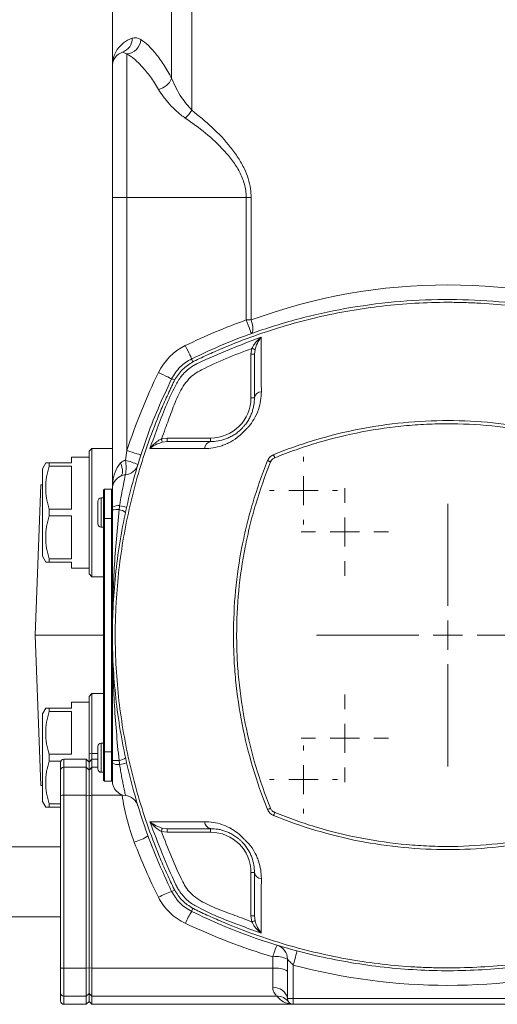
# Model space of a CAD drawing. Header units: millimetres. Extents: x 197 to 1079, y -127 to 860.
# Tile 2 of 28: x 290 to 372, y -98 to 71. Entities that reach past the tile are written whole.
import ezdxf

# ---------------------------------------------------------------- set-up
doc = ezdxf.new("R2010")
doc.units = ezdxf.units.MM

# ---------------------------------------------------------------- blocks, each defined once
blk = doc.blocks.new('SW_CENTERMARKSYMBOL_18')
at = {"color": 0, "linetype": 'Continuous', "lineweight": 0}
for p, q in [((0, 5), (0, 7.5)), ((0, 0), (0, 2.5)), ((-5, 0), (-7.5, 0)), ((0, 0), (-2.5, 0)), ((0, 0), (0, -2.5)), ((0, 0), (2.5, 0)), ((5, 0), (7.5, 0)), ((0, -5), (0, -7.5))]:
    blk.add_line(p, q, dxfattribs=at)
blk = doc.blocks.new('SW_CENTERMARKSYMBOL_19')
at = {"color": 0, "linetype": 'Continuous', "lineweight": 0}
for p, q in [((0, 5), (0, 22.5)), ((0, 0), (0, 2.5)), ((-5, 0), (-22.5, 0)), ((0, 0), (-2.5, 0)), ((0, 0), (0, -2.5)), ((0, 0), (2.5, 0)), ((5, 0), (22.5, 0)), ((0, -5), (0, -22.5))]:
    blk.add_line(p, q, dxfattribs=at)
blk = doc.blocks.new('SW_CENTERMARKSYMBOL_24')
at = {"color": 0, "linetype": 'Continuous', "lineweight": 0}
for p, q in [((0, 5), (0, 7.5)), ((0, 0), (0, 2.5)), ((-5, 0), (-7.5, 0)), ((0, 0), (-2.5, 0)), ((0, 0), (0, -2.5)), ((0, 0), (2.5, 0)), ((5, 0), (7.5, 0)), ((0, -5), (0, -7.5))]:
    blk.add_line(p, q, dxfattribs=at)
blk = doc.blocks.new('SW_CENTERMARKSYMBOL_26')
at = {"color": 0, "linetype": 'Continuous', "lineweight": 0}
for p, q in [((0, 5), (0, 5.82)), ((0, 0), (0, 2.5)), ((-5, 0), (-5.82, 0)), ((0, 0), (-2.5, 0)), ((0, 0), (0, -2.5)), ((0, 0), (2.5, 0)), ((5, 0), (5.82, 0)), ((0, -5), (0, -5.82))]:
    blk.add_line(p, q, dxfattribs=at)
blk = doc.blocks.new('SW_CENTERMARKSYMBOL_27')
at = {"color": 0, "linetype": 'Continuous', "lineweight": 0}
for p, q in [((0, 5), (0, 5.82)), ((0, 0), (0, 2.5)), ((-5, 0), (-5.82, 0)), ((0, 0), (-2.5, 0)), ((0, 0), (0, -2.5)), ((0, 0), (2.5, 0)), ((5, 0), (5.82, 0)), ((0, -5), (0, -5.82))]:
    blk.add_line(p, q, dxfattribs=at)

msp = doc.modelspace()

# ---------------------------------------------------------------- linework, layer by layer
at = {"color": 7, "linetype": 'Continuous', "lineweight": 15}
for p, q in [((305.84, 74.61), (305.84, 62.61)), ((316, 74.61), (316, 60.46)), ((319.44, 74.61), (319.44, 55.04)), ((308.34, 64.67), (307.59, 64.99)), ((308.34, 64.67), (308.34, 40.11)), ((305.84, 40.11), (305.84, 62.61)), ((308.34, 40.11), (305.84, 40.11)), ((305.84, -9.89), (305.84, 40.11)), ((308.34, 40.11), (328.79, 40.11)), ((308.34, 40.11), (308.34, -3.26)), ((328.79, 40.11), (329.63, 40.11)), ((328.79, 19.11), (328.79, 40.11)), ((329.63, 40.11), (329.63, 19.11)), ((328.79, 19.11), (329.63, 19.11)), ((329.58, 13.23), (329.72, 14.22)), ((330.29, 14.05), (330.18, 13.23)), ((330.18, 13.23), (329.58, 13.23)), ((329.58, 5.77), (329.58, 13.23)), ((330.18, 5.77), (329.58, 5.77)), ((314.24, -1.27), (315.23, -1.13)), ((315.23, -1.73), (315.23, -1.13)), ((315.23, -1.13), (322.68, -1.13)), ((322.68, -1.73), (322.68, -1.13)), ((302.34, -2.89), (301.84, -3.39)), ((305.84, -2.89), (302.34, -2.89)), ((302.34, -2.89), (302.34, -24.89)), ((308.08, -4.93), (308.34, -3.26)), ((315.23, -1.73), (314.4, -1.83)), ((301.84, -4.39), (298.84, -4.39)), ((298.84, -5.39), (298.84, -4.39)), ((301.84, -24.39), (301.84, -3.39)), ((294.42, -5.39), (293.84, -6.39)), ((293.84, -21.39), (293.84, -6.39)), ((295, -5.96), (295, -5.39)), ((295, -5.39), (298.84, -5.39)), ((298.84, -5.96), (295, -5.96)), ((298.84, -13.31), (298.84, -5.96)), ((293.59, -9.14), (292.59, -34.89)), ((293.59, -9.14), (293.84, -9.14)), ((304.49, -9.89), (304.34, -10.04)), ((304.34, -14.89), (304.34, -10.04)), ((304.49, -9.89), (304.49, -14.89)), ((304.49, -9.89), (305.69, -9.89)), ((305.69, -14.89), (305.69, -9.89)), ((305.84, -10.04), (305.69, -9.89)), ((305.84, -12.97), (305.84, -9.89)), ((304.34, -11.39), (303.94, -11.39)), ((295, -14.46), (295, -13.31)), ((295, -13.31), (298.84, -13.31)), ((303.34, -13.89), (303.34, -11.99)), ((305.84, -12.97), (305.84, -14.89)), ((298.84, -14.46), (295, -14.46)), ((298.84, -21.81), (298.84, -14.46)), ((303.34, -15.79), (303.34, -13.89)), ((304.49, -14.89), (304.34, -14.89)), ((304.34, -54.89), (304.34, -14.89)), ((304.49, -14.89), (305.69, -14.89)), ((304.49, -14.89), (304.49, -54.89)), ((305.84, -14.89), (305.69, -14.89)), ((305.69, -54.89), (305.69, -14.89)), ((305.84, -14.89), (305.84, -34.71)), ((303.94, -16.39), (304.34, -16.39)), ((293.84, -21.39), (294.42, -22.39)), ((295, -22.39), (295, -21.81)), ((295, -21.81), (298.84, -21.81)), ((298.84, -22.39), (295, -22.39)), ((298.84, -23.39), (298.84, -22.39)), ((298.84, -23.39), (301.84, -23.39)), ((301.84, -24.39), (302.34, -24.89)), ((302.34, -24.89), (304.34, -24.89)), ((292.59, -34.89), (293.59, -60.64)), ((292.59, -34.89), (304.34, -34.89)), ((305.84, -35.06), (305.84, -54.89)), ((302.34, -44.89), (301.84, -45.39)), ((301.84, -55.21), (301.84, -45.39)), ((304.34, -44.89), (302.34, -44.89)), ((302.34, -44.89), (302.34, -55.18)), ((301.84, -46.39), (298.84, -46.39)), ((298.84, -47.39), (298.84, -46.39)), ((294.42, -47.39), (293.84, -48.39)), ((293.84, -63.39), (293.84, -48.39)), ((295, -47.96), (295, -47.39)), ((295, -47.39), (298.84, -47.39)), ((298.84, -47.96), (295, -47.96)), ((298.84, -55.31), (298.84, -47.96)), ((304.34, -53.39), (303.94, -53.39)), ((295, -56.46), (295, -55.31)), ((295, -55.31), (298.84, -55.31)), ((301.84, -55.21), (302.34, -55.18)), ((301.84, -56.64), (301.84, -55.21)), ((302.34, -55.18), (302.34, -56.14)), ((303.34, -55.89), (303.34, -53.99)), ((304.49, -54.89), (304.34, -54.89)), ((304.34, -59.74), (304.34, -54.89)), ((304.49, -54.89), (305.69, -54.89)), ((304.49, -54.89), (304.49, -59.89)), ((305.84, -54.89), (305.69, -54.89)), ((305.69, -59.89), (305.69, -54.89)), ((305.84, -54.89), (305.84, -56.81)), ((297.01, -56.46), (295, -56.46)), ((296.94, -58.11), (296.94, -56.74)), ((301.34, -56.14), (297.54, -56.14)), ((301.84, -56.64), (301.34, -56.14)), ((301.34, -57.52), (301.34, -56.14)), ((302.34, -56.14), (301.84, -56.64)), ((301.84, -58.02), (301.84, -56.64)), ((303.34, -56.14), (302.34, -56.14)), ((302.34, -56.14), (302.34, -57.52)), ((303.34, -57.79), (303.34, -55.89)), ((305.84, -59.89), (305.84, -56.81)), ((296.94, -62.42), (296.94, -58.11)), ((297.54, -57.52), (297.54, -62.31)), ((297.54, -57.52), (301.34, -57.52)), ((301.34, -62.31), (301.34, -57.52)), ((301.84, -58.02), (301.34, -57.52)), ((302.34, -57.52), (301.84, -58.02)), ((301.84, -62.4), (301.84, -58.02)), ((302.34, -57.52), (302.34, -62.31)), ((303.94, -58.39), (304.34, -58.39)), ((293.84, -60.64), (293.59, -60.64)), ((304.34, -59.74), (304.49, -59.89)), ((304.49, -59.89), (305.69, -59.89)), ((305.69, -59.89), (305.84, -59.74)), ((297.54, -62.31), (297.54, -91.97)), ((297.54, -62.31), (301.34, -62.31)), ((301.34, -91.97), (301.34, -62.31)), ((301.84, -62.4), (301.34, -62.31)), ((302.34, -62.31), (301.84, -62.4)), ((301.84, -91.87), (301.84, -62.4)), ((302.34, -62.31), (302.34, -91.97)), ((302.34, -62.31), (307.52, -62.31)), ((293.84, -63.39), (294.42, -64.39)), ((295, -64.39), (295, -63.81)), ((295, -63.81), (296.94, -63.81)), ((296.94, -91.86), (296.94, -62.42)), ((296.94, -64.39), (295, -64.39)), ((315.23, -68.65), (314.24, -68.51)), ((314.4, -67.95), (315.23, -68.05)), ((315.23, -68.05), (315.23, -68.65)), ((322.68, -68.65), (315.23, -68.65)), ((322.68, -68.05), (322.68, -68.65)), ((296.94, -71.14), (284.54, -71.14)), ((330.18, -75.55), (329.58, -75.55)), ((329.58, -83), (329.58, -75.55)), ((284.54, -83.14), (296.94, -83.14)), ((329.72, -83.99), (329.58, -83)), ((330.18, -83), (329.58, -83)), ((330.18, -83), (330.29, -83.83)), ((333.34, -91.97), (333.34, -90)), ((335.84, -97.14), (335.84, -90.4)), ((296.94, -96.16), (296.94, -91.86)), ((297.54, -91.97), (301.34, -91.97)), ((297.54, -91.97), (297.54, -96.75)), ((301.84, -91.87), (301.34, -91.97)), ((301.34, -96.75), (301.34, -91.97)), ((302.34, -91.97), (301.84, -91.87)), ((301.84, -96.26), (301.84, -91.87)), ((302.34, -91.97), (333.34, -91.97)), ((302.34, -91.97), (302.34, -96.75)), ((333.34, -95.29), (333.34, -91.97)), ((336.84, -91.4), (336.84, -97.14)), ((296.94, -97.54), (296.94, -96.16)), ((297.54, -96.75), (301.34, -96.75)), ((301.84, -96.26), (301.34, -96.75)), ((301.34, -98.14), (301.34, -96.75)), ((301.34, -98.14), (301.84, -97.64)), ((302.34, -96.75), (301.84, -96.26)), ((301.84, -97.64), (301.84, -96.26)), ((301.84, -97.64), (302.34, -98.14)), ((302.34, -96.75), (334.02, -96.75)), ((302.34, -96.75), (302.34, -98.14)), ((335.84, -97.14), (336.84, -97.14)), ((336.84, -98.14), (336.84, -97.14)), ((336.84, -97.14), (389.84, -97.14)), ((297.54, -98.14), (301.34, -98.14)), ((302.34, -98.14), (336.84, -98.14)), ((389.84, -98.14), (336.84, -98.14))]:
    msp.add_line(p, q, dxfattribs=at)
at = {"color": 8, "linetype": 'Continuous', "lineweight": 15}
for p, q in [((303.94, -16.39), (303.94, -11.39)), ((305.84, -34.47), (305.87, -33.15)), ((303.94, -58.39), (303.94, -53.39)), ((302.34, -55.18), (303.34, -55.18)), ((297.54, -56.14), (297.54, -57.52)), ((302.34, -57.52), (303.34, -57.52)), ((307.52, -62.31), (307.65, -62.29)), ((297.54, -96.75), (297.54, -98.14))]:
    msp.add_line(p, q, dxfattribs=at)
at = {"color": 7, "linetype": 'Continuous', "lineweight": 15, "flags": 128}
for points in [[(328.79, 19.11), (328.95, 18.65), (329.11, 18.21), (329.26, 17.8), (329.38, 17.45), (329.49, 17.16), (329.57, 16.94), (329.62, 16.8), (329.63, 16.76)], [(329.63, 19.11), (329.75, 18.68), (329.84, 18.27), (329.9, 17.88), (329.92, 17.54), (329.9, 17.24), (329.84, 17.01), (329.75, 16.85), (329.63, 16.76)], [(318.34, 14.71), (318.56, 14.27), (318.76, 13.85), (318.95, 13.46), (319.12, 13.12), (319.26, 12.84), (319.36, 12.63), (319.42, 12.5), (319.44, 12.46)], [(330.29, 14.05), (330.26, 14.06), (330.21, 14.07), (330.15, 14.09), (330.08, 14.11), (330, 14.13), (329.91, 14.16), (329.82, 14.19), (329.72, 14.22)], [(313.75, 10.11), (314.19, 9.9), (314.61, 9.69), (315, 9.5), (315.34, 9.34), (315.62, 9.2), (315.82, 9.1), (315.95, 9.04), (316, 9.01)], [(314.4, -1.83), (314.39, -1.8), (314.38, -1.76), (314.37, -1.7), (314.34, -1.63), (314.32, -1.55), (314.3, -1.46), (314.27, -1.36), (314.24, -1.27)], [(308.34, -3.26), (308.81, -3.42), (309.25, -3.56), (309.66, -3.69), (310.02, -3.81), (310.32, -3.91), (310.54, -3.98), (310.68, -4.02), (310.72, -4.04)], [(332.96, -5.21), (332.89, -5.19), (332.82, -5.16), (332.75, -5.13), (332.69, -5.1), (332.62, -5.08), (332.56, -5.05), (332.5, -5.02), (332.44, -5)], [(333.67, -4.51), (333.64, -4.44), (333.61, -4.37), (333.59, -4.3), (333.56, -4.23), (333.53, -4.17), (333.51, -4.1), (333.48, -4.04), (333.46, -3.98)], [(307.25, -7.64), (307.39, -7.53), (307.49, -7.36), (307.56, -7.13), (307.58, -6.85), (307.56, -6.52), (307.49, -6.16), (307.39, -5.78), (307.25, -5.39)], [(332.96, -64.56), (332.89, -64.59), (332.82, -64.62), (332.75, -64.65), (332.69, -64.67), (332.62, -64.7), (332.56, -64.73), (332.5, -64.75), (332.44, -64.77)], [(333.67, -65.27), (333.64, -65.34), (333.61, -65.41), (333.59, -65.48), (333.56, -65.54), (333.53, -65.61), (333.51, -65.67), (333.48, -65.73), (333.46, -65.79)], [(314.4, -67.95), (314.4, -67.97), (314.38, -68.02), (314.37, -68.08), (314.34, -68.15), (314.32, -68.23), (314.3, -68.32), (314.27, -68.41), (314.24, -68.51)], [(330.29, -83.83), (330.26, -83.84), (330.21, -83.85), (330.15, -83.87), (330.08, -83.89), (330, -83.91), (329.91, -83.94), (329.82, -83.96), (329.72, -83.99)], [(336.84, -91.4), (336.97, -90.93), (337.09, -90.48), (337.2, -90.06), (337.3, -89.7), (337.38, -89.39), (337.44, -89.17), (337.48, -89.03), (337.49, -88.99)]]:
    msp.add_lwpolyline(points, dxfattribs=at)
at = {"color": 7, "linetype": 'Continuous', "lineweight": 15}
for centre, radius, start, end in [((306.82, 67.29), 2.42, 288.3359, 2.0129), ((308.13, 67.26), 2.59, 274.7063, 357.1469), ((308.34, 62.61), 2.5, 107.6397, 180), ((313.06, 61.74), 3.2, 282.4275, 336.5164), ((313.81, 58.47), 6.59, 313.4323, 328.6483), ((363.34, -77.39), 102.5, 109.7012, 116.0413), ((322.73, 5.72), 10, 116.0413, 153.9587), ((321.34, 12.84), 1.94, 191.176, 208.1179), ((405.84, -34.89), 102.5, 153.9587, 162.0302), ((315.63, 7.13), 1.92, 61.8653, 78.9689), ((331.43, 5.56), 1.26, 92.5837, 170.3818), ((322.68, 5.77), 6.9, 270, 360), ((322.9, -2.97), 1.26, 99.6186, 177.416), ((303.42, -21.96), 17.66, 67.4023, 74.709), ((301.28, -6.17), 6.91, 349.6572, 10.3428), ((307.82, -4.93), 2.5, 275.9169, 342.979), ((308.34, -9.89), 2.5, 115.8419, 180), ((303.94, -11.99), 0.6, 90, 180), ((306.89, -14.89), 2.19, 84.926, 118.6558), ((306.8, -27.96), 14.57, 89.2508, 93.7471), ((306.74, -15.38), 2, 48.1599, 82.8652), ((302.43, -34.43), 22.21, 74.7522, 77.8917), ((303.94, -15.79), 0.6, 180, 270), ((303.94, -53.99), 0.6, 90, 180), ((297.54, -56.74), 0.6, 90, 180), ((306.8, -41.81), 14.57, 266.2529, 270.7492), ((306.89, -54.89), 2.19, 241.3442, 275.074), ((306.74, -54.4), 2, 277.1348, 311.8401), ((302.43, -35.35), 22.21, 282.1083, 285.2478), ((297.54, -58.12), 0.595, 89.504, 179.4947), ((303.94, -57.79), 0.6, 180, 270), ((308.34, -59.89), 2.5, 180, 264.0331), ((297.4, -63.2), 0.904, 80.7827, 120.2209), ((307.82, -64.86), 2.5, 17.0028, 84.0331), ((322.9, -66.8), 1.26, 182.5837, 260.3818), ((322.68, -75.55), 6.9, 360, 90), ((307.35, -62.33), 8.33, 285.6291, 303.4535), ((331.43, -75.34), 1.26, 189.6186, 267.416), ((323.3, -97.97), 20.53, 110.8591, 117.7424), ((315.62, -76.89), 1.94, 281.176, 298.1179), ((331.45, -90.06), 14.33, 146.9179, 156.1348), ((321.32, -82.6), 1.92, 151.8653, 168.9689), ((343.57, -92.63), 10.56, 154.0405, 165.5584), ((333.34, -90.4), 2.5, 360, 72.9814), ((333.95, -94.19), 4.23, 63.4675, 98.2688), ((297.4, -91.07), 0.904, 239.7787, 279.217), ((333.95, -95.69), 3.77, 59.7792, 99.2173), ((363.34, 7.61), 102.5, 255.0168, 284.9832), ((333.63, -97.52), 2.25, 9.8202, 97.2421), ((297.54, -96.16), 0.595, 180.5054, 270.4958), ((297.54, -97.54), 0.6, 180, 270), ((334.09, -99.17), 2.42, 36.4919, 91.7466), ((336.84, -97.14), 1, 180, 270)]:
    msp.add_arc(centre, radius, start, end, dxfattribs=at)
for centre, major_axis, ratio, start_param, end_param in [((363.34, -77.39), (0, 102.5), 0.97561, 5.939334, 6.627036), ((308.34, -9.89), (0, 5), 0.5, 0.451027, 1.570796)]:
    msp.add_ellipse(centre, major_axis=major_axis, ratio=ratio, start_param=start_param, end_param=end_param, dxfattribs=at)
for points in [[(309.24, 67.38), (309.7, 67.52), (310.19, 67.45), (310.72, 67.13)], [(305.84, -13.42), (305.84, -13.27), (305.84, -13.12), (305.84, -12.97)], [(306.99, -13.39), (307.02, -13.16), (307.05, -12.94), (307.09, -12.71)], [(305.84, -56.81), (305.84, -56.66), (305.84, -56.5), (305.84, -56.35)], [(307.09, -57.07), (307.05, -56.84), (307.02, -56.61), (306.99, -56.38)], [(313.75, -79.8), (312.2, -76.72), (310.81, -73.57), (309.6, -70.36)], [(333.34, -90), (328.2, -88.47), (323.2, -86.56), (318.34, -84.26)]]:
    msp.add_open_spline(points, degree=3, dxfattribs=at)
for points, knots in [([(309.24, 67.38), (308.67, 67.19), (308.17, 66.91), (307.32, 66.24), (306.97, 65.85), (306.4, 65), (306.19, 64.54), (305.98, 63.83), (305.93, 63.59), (305.86, 63.1), (305.84, 62.86), (305.84, 62.61)], [0, 0, 0, 0, 0.25, 0.25, 0.5, 0.5, 0.75, 0.75, 0.875, 0.875, 1, 1, 1, 1]), ([(310.72, 67.13), (311.12, 66.89), (311.54, 66.57), (312.39, 65.76), (312.83, 65.27), (313.5, 64.43), (313.73, 64.13), (314.19, 63.49), (314.41, 63.15), (315.1, 62.09), (315.55, 61.31), (316, 60.46)], [0, 0, 0, 0, 0.25, 0.25, 0.5, 0.5, 0.625, 0.625, 0.75, 0.75, 1, 1, 1, 1]), ([(313.75, 58.61), (313.29, 59.39), (312.83, 60.1), (312.12, 61.07), (311.89, 61.37), (311.42, 61.96), (311.19, 62.23), (310.5, 62.99), (310.05, 63.43), (309.18, 64.16), (308.75, 64.46), (308.34, 64.67)], [0, 0, 0, 0, 0.25, 0.25, 0.375, 0.375, 0.5, 0.5, 0.75, 0.75, 1, 1, 1, 1]), ([(316, 60.46), (316.5, 59.35), (317.34, 57.49), (318.84, 55.75), (319.44, 55.04)], [0, 0, 0, 0, 0.596043, 1, 1, 1, 1]), ([(318.34, 53.69), (317.82, 54.04), (317.34, 54.43), (316.45, 55.23), (316.03, 55.65), (315.27, 56.5), (314.92, 56.92), (314.28, 57.77), (314, 58.19), (313.75, 58.61)], [0, 0, 0, 0, 0.25, 0.25, 0.5, 0.5, 0.75, 0.75, 1, 1, 1, 1]), ([(319.44, 55.04), (320.62, 54.09), (322.99, 52.18), (325.63, 49.38), (327.43, 46.93), (328.73, 44.63), (329.53, 42.29), (329.61, 40.6), (329.63, 40.11)], [0, 0, 0, 0, 0.2523496, 0.504152, 0.6210588, 0.737802, 0.9234703, 1, 1, 1, 1]), ([(328.79, 40.11), (328.79, 40.5), (328.76, 40.88), (328.65, 41.64), (328.57, 42.02), (328.27, 43.11), (327.98, 43.81), (327.28, 45.16), (326.87, 45.78), (325.98, 46.98), (325.5, 47.55), (324, 49.19), (322.92, 50.18), (320.68, 52.02), (319.52, 52.87), (318.34, 53.69)], [0, 0, 0, 0, 0.0625, 0.0625, 0.125, 0.125, 0.25, 0.25, 0.375, 0.375, 0.5, 0.5, 0.75, 0.75, 1, 1, 1, 1]), ([(319.44, 12.46), (321.27, 13.31), (324.94, 15.03), (331.32, 17.43), (338.57, 19.62), (346.79, 21.35), (355.21, 22.4), (363.69, 22.73), (372.08, 22.34), (380.41, 21.27), (388.7, 19.47), (395.95, 17.23), (402.13, 14.86), (405.54, 13.26), (407.25, 12.46)], [0, 0, 0, 0, 0.066645, 0.133536, 0.224987, 0.316439, 0.410547, 0.504656, 0.596106, 0.687556, 0.781663, 0.87577, 0.937786, 1, 1, 1, 1]), ([(406.87, 12.02), (406.82, 12.04), (406.77, 12.07), (406.66, 12.12), (406.5, 12.2), (406.13, 12.38), (405.38, 12.73), (403.88, 13.43), (402.58, 14), (399.97, 15.09), (398.21, 15.78), (392.86, 17.68), (389.26, 18.73), (381.98, 20.42), (378.3, 21.05), (372.73, 21.69), (370.87, 21.86), (368.06, 22.02), (367.12, 22.06), (365.23, 22.11), (364.29, 22.13), (359.56, 22.13), (355.81, 21.91), (348.39, 21.05), (344.72, 20.42), (339.26, 19.15), (337.44, 18.68), (333.84, 17.62), (332.04, 17.04), (328.48, 15.78), (326.72, 15.09), (324.1, 14), (323.24, 13.62), (321.52, 12.84), (320.66, 12.43), (319.81, 12.02)], [0, 0, 0, 0, 0.001953, 0.001953, 0.003906, 0.007813, 0.015625, 0.03125, 0.0625, 0.0625, 0.125, 0.125, 0.25, 0.25, 0.375, 0.375, 0.4375, 0.4375, 0.46875, 0.46875, 0.5, 0.5, 0.625, 0.625, 0.75, 0.75, 0.8125, 0.8125, 0.875, 0.875, 0.9375, 0.9375, 0.96875, 0.96875, 1, 1, 1, 1]), ([(320.21, 11.55), (320.21, 11.55), (320.32, 11.6), (323.95, 13.35), (327.71, 14.79), (331.36, 16.18)], [0, 0, 0, 0, 0.000005, 0.030885, 1, 1, 1, 1]), ([(329.72, 14.22), (329.87, 14.47), (330.23, 15.12), (330.83, 15.74), (331.25, 16.1), (331.36, 16.18), (331.36, 16.18)], [0, 0, 0, 0, 0.3265702, 0.8379343, 0.9964628, 1, 1, 1, 1]), ([(331.36, 16.18), (331.36, 16.18), (331.29, 16.09), (331, 15.7), (330.59, 15.02), (330.37, 14.32), (330.29, 14.05)], [0, 0, 0, 0, 0.003547, 0.162049, 0.673326, 1, 1, 1, 1]), ([(331.36, 16.18), (331.36, 15.53), (331.36, 13.78), (331.36, 10.7), (331.37, 8.12), (331.37, 6.82)], [0, 0, 0, 0, 0.2292546, 0.6137278, 1, 1, 1, 1]), ([(329.72, 14.22), (326.81, 13.1), (323.47, 11.82), (319.92, 9.92), (318.47, 8.62), (317.14, 6.41), (315.99, 3.48), (315.07, 0.89), (314.47, -0.68), (314.24, -1.27)], [0, 0, 0, 0, 0.400667, 0.458027, 0.51511, 0.648256, 0.783726, 0.919405, 1, 1, 1, 1]), ([(316, 9.01), (316.43, 9.74), (317.3, 11.18), (318.73, 12.04), (319.44, 12.46)], [0, 0, 0, 0, 0.506375, 1, 1, 1, 1]), ([(319.63, 11.92), (319.01, 11.53), (317.74, 10.73), (316.94, 9.46), (316.53, 8.82)], [0, 0, 0, 0, 0.493126, 1, 1, 1, 1]), ([(319.81, 12.02), (319.81, 12.02), (319.75, 11.98), (319.69, 11.95), (319.63, 11.92)], [0, 0, 0, 0, 0.000297, 1, 1, 1, 1]), ([(330.18, 5.77), (330.18, 7.08), (330.18, 9.71), (330.18, 12.05), (330.18, 13.23)], [0, 0, 0, 0, 0.498755, 1, 1, 1, 1]), ([(316.91, 8.25), (316.91, 8.25), (317.18, 8.83), (317.97, 9.94), (319.18, 10.96), (319.99, 11.45), (320.21, 11.55), (320.21, 11.55)], [0, 0, 0, 0, 0.000013, 0.405324, 0.848675, 0.999987, 1, 1, 1, 1]), ([(316, -78.79), (315.14, -76.96), (313.43, -73.29), (310.68, -66), (308.07, -56.82), (306.23, -45.71), (305.63, -34.46), (306.32, -23.22), (308.26, -12.13), (310.9, -3.11), (313.6, 3.9), (315.2, 7.31), (316, 9.01)], [0, 0, 0, 0, 0.066774, 0.133567, 0.257132, 0.381092, 0.504657, 0.62822, 0.752177, 0.875741, 0.937879, 1, 1, 1, 1]), ([(316.44, 8.64), (316.41, 8.59), (316.39, 8.54), (316.33, 8.43), (316.26, 8.27), (316.08, 7.9), (315.72, 7.15), (315.03, 5.65), (314.46, 4.35), (313.36, 1.74), (312.68, -0.02), (310.78, -5.37), (309.73, -8.97), (308.04, -16.25), (307.4, -19.93), (306.76, -25.5), (306.6, -27.36), (306.44, -30.17), (306.4, -31.11), (306.34, -33), (306.33, -33.94), (306.33, -38.67), (306.55, -42.42), (307.4, -49.84), (308.04, -53.51), (309.3, -58.98), (309.78, -60.79), (310.83, -64.39), (311.41, -66.19), (312.68, -69.75), (313.36, -71.52), (314.46, -74.13), (314.84, -74.99), (315.62, -76.71), (316.02, -77.57), (316.44, -78.42)], [0, 0, 0, 0, 0.001953, 0.001953, 0.003906, 0.007813, 0.015625, 0.03125, 0.0625, 0.0625, 0.125, 0.125, 0.25, 0.25, 0.375, 0.375, 0.4375, 0.4375, 0.46875, 0.46875, 0.5, 0.5, 0.625, 0.625, 0.75, 0.75, 0.8125, 0.8125, 0.875, 0.875, 0.9375, 0.9375, 0.96875, 0.96875, 1, 1, 1, 1]), ([(316.53, 8.82), (316.5, 8.76), (316.47, 8.7), (316.44, 8.64), (316.44, 8.64), (316.44, 8.64), (316.44, 8.64)], [0, 0, 0, 0, 0.0002029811, 0.0002029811, 0.0002029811, 0.0002030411, 0.0002030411, 0.0002030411, 0.0002030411]), ([(312.27, -2.9), (312.75, -1.61), (314.13, 2.16), (315.59, 5.95), (316.91, 8.25), (316.91, 8.25)], [0, 0, 0, 0, 0.341524, 0.999995, 1, 1, 1, 1]), ([(331.37, 6.82), (331.35, 6.32), (331.31, 5.33), (330.9, 3.71), (330.23, 2.21), (329.53, 1.23), (329.23, 0.86), (329.23, 0.86)], [0, 0, 0, 0, 0.257235, 0.51415, 0.795826, 0.999992, 1, 1, 1, 1]), ([(322.68, -1.73), (323.1, -1.73), (323.52, -1.7), (324.39, -1.55), (324.83, -1.43), (325.51, -1.18), (325.74, -1.08), (326.19, -0.86), (326.42, -0.74), (326.86, -0.46), (327.09, -0.31), (327.42, -0.05), (327.52, 0.04), (327.74, 0.23), (327.86, 0.34), (328.08, 0.56), (328.18, 0.67), (328.33, 0.84), (328.38, 0.89), (328.47, 1), (328.52, 1.06), (328.74, 1.33), (328.9, 1.56), (329.18, 2.01), (329.31, 2.24), (329.53, 2.7), (329.63, 2.93), (329.8, 3.38), (329.87, 3.61), (329.99, 4.06), (330.04, 4.28), (330.15, 4.93), (330.18, 5.36), (330.18, 5.77)], [0, 0, 0, 0, 0.125, 0.125, 0.25, 0.25, 0.3125, 0.3125, 0.375, 0.375, 0.4375, 0.4375, 0.46875, 0.46875, 0.5, 0.5, 0.53125, 0.53125, 0.546875, 0.546875, 0.5625, 0.5625, 0.625, 0.625, 0.6875, 0.6875, 0.75, 0.75, 0.8125, 0.8125, 0.875, 0.875, 1, 1, 1, 1]), ([(333.46, -3.98), (334.65, -3.5), (335.85, -3.04), (338.28, -2.19), (339.5, -1.79), (343.19, -0.7), (345.66, -0.09), (353.15, 1.37), (358.22, 1.86), (368.5, 1.86), (373.57, 1.36), (379.83, 0.14), (381.08, -0.14), (383.57, -0.75), (384.81, -1.09), (388.5, -2.19), (390.93, -3.04), (393.31, -4.01)], [0, 0, 0, 0, 0.0625, 0.0625, 0.125, 0.125, 0.25, 0.25, 0.5, 0.5, 0.75, 0.75, 0.8125, 0.8125, 0.875, 0.875, 1, 1, 1, 1]), ([(329.23, 0.86), (329.09, 0.73), (328.96, 0.6), (328.69, 0.32), (328.55, 0.18), (328.27, -0.09), (328.14, -0.23), (327.86, -0.5), (327.72, -0.64), (327.59, -0.77)], [0, 0, 0, 0, 0.25, 0.25, 0.5, 0.5, 0.75, 0.75, 1, 1, 1, 1]), ([(393.88, -5.6), (393.82, -5.45), (393.76, -5.3), (393.64, -5), (393.55, -4.86), (393.37, -4.7), (393.3, -4.65), (393.16, -4.57), (393.09, -4.53), (392.86, -4.44), (392.71, -4.38), (391.95, -4.08), (391.34, -3.84), (389.51, -3.16), (388.27, -2.74), (385.79, -1.95), (384.53, -1.59), (382.01, -0.92), (380.75, -0.63), (374.41, 0.71), (369.26, 1.27), (362.74, 1.33), (361.44, 1.31), (358.84, 1.2), (357.55, 1.12), (353.69, 0.77), (351.14, 0.41), (346.07, -0.56), (343.55, -1.17), (339.81, -2.28), (338.56, -2.69), (336.1, -3.55), (334.88, -4.01), (333.67, -4.51)], [0, 0, 0, 0, 0.007812, 0.007812, 0.015625, 0.015625, 0.019531, 0.019531, 0.023438, 0.023438, 0.03125, 0.03125, 0.0625, 0.0625, 0.125, 0.125, 0.1875, 0.1875, 0.25, 0.25, 0.5, 0.5, 0.5625, 0.5625, 0.625, 0.625, 0.75, 0.75, 0.875, 0.875, 0.9375, 0.9375, 1, 1, 1, 1]), ([(312.27, -2.9), (312.27, -2.9), (312.33, -2.83), (312.67, -2.43), (313.27, -1.82), (313.96, -1.43), (314.24, -1.27)], [0, 0, 0, 0, 0.003542, 0.117049, 0.640533, 1, 1, 1, 1]), ([(327.59, -0.77), (327.12, -1.17), (326.63, -1.5), (325.88, -1.91), (325.63, -2.03), (325.12, -2.26), (324.86, -2.35), (324.1, -2.61), (323.6, -2.73), (322.61, -2.88), (322.12, -2.92), (321.64, -2.91)], [0, 0, 0, 0, 0.25, 0.25, 0.375, 0.375, 0.5, 0.5, 0.75, 0.75, 1, 1, 1, 1]), ([(314.4, -1.83), (314.11, -1.93), (313.38, -2.16), (312.71, -2.57), (312.34, -2.85), (312.27, -2.9), (312.27, -2.9)], [0, 0, 0, 0, 0.3595666, 0.8829606, 0.9964519, 1, 1, 1, 1]), ([(321.64, -2.91), (319.93, -2.91), (318.29, -2.91), (315.16, -2.9), (313.68, -2.9), (312.27, -2.9)], [0, 0, 0, 0, 0.5, 0.5, 1, 1, 1, 1]), ([(315.23, -1.73), (316.38, -1.73), (317.57, -1.73), (320.06, -1.73), (321.35, -1.73), (322.68, -1.73)], [0, 0, 0, 0, 0.5, 0.5, 1, 1, 1, 1]), ([(307.25, -5.39), (307.39, -5.27), (307.57, -5.12), (307.86, -4.98), (308, -4.95), (308.08, -4.93)], [0, 0, 0, 0, 0.560227, 0.755593, 1, 1, 1, 1]), ([(332.44, -64.77), (330.5, -60.01), (329.05, -55.13), (327.59, -47.65), (327.22, -45.13), (326.84, -41.3), (326.75, -40.02), (326.63, -37.45), (326.6, -36.17), (326.59, -29.79), (327.08, -24.74), (328.3, -18.49), (328.57, -17.24), (329.18, -14.76), (329.52, -13.51), (330.62, -9.81), (331.47, -7.39), (332.44, -5)], [0, 0, 0, 0, 0.25, 0.25, 0.375, 0.375, 0.4375, 0.4375, 0.5, 0.5, 0.75, 0.75, 0.8125, 0.8125, 0.875, 0.875, 1, 1, 1, 1]), ([(332.44, -5), (332.45, -4.97), (332.46, -4.95), (332.47, -4.92), (332.47, -4.92), (332.47, -4.92), (332.47, -4.92)], [0, 0, 0, 0, 0.00008451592, 0.00008451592, 0.00008451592, 0.00008457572, 0.00008457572, 0.00008457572, 0.00008457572]), ([(332.47, -4.92), (332.52, -4.82), (332.58, -4.73), (332.7, -4.55), (332.77, -4.47), (333, -4.24), (333.18, -4.11), (333.38, -4.01)], [0, 0, 0, 0, 0.25, 0.25, 0.5, 0.5, 1, 1, 1, 1]), ([(333.67, -4.51), (333.59, -4.54), (333.51, -4.57), (333.36, -4.66), (333.29, -4.72), (333.17, -4.84), (333.12, -4.91), (333.05, -5.02), (333.03, -5.05), (332.99, -5.13), (332.98, -5.17), (332.96, -5.21)], [0, 0, 0, 0, 0.25, 0.25, 0.5, 0.5, 0.75, 0.75, 0.875, 0.875, 1, 1, 1, 1]), ([(333.38, -4.01), (333.38, -4.01), (333.38, -4.01), (333.38, -4.01), (333.4, -4), (333.43, -3.99), (333.46, -3.98)], [-0.00000006, -0.00000006, -0.00000006, -0.00000006, 0, 0, 0, 0.00008441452, 0.00008441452, 0.00008441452, 0.00008441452]), ([(295, -5.96), (294.82, -6.57), (294.67, -7.17), (294.47, -8.39), (294.42, -9.01), (294.42, -10.24), (294.47, -10.87), (294.67, -12.1), (294.82, -12.71), (295, -13.31)], [0, 0, 0, 0, 0.25, 0.25, 0.5, 0.5, 0.75, 0.75, 1, 1, 1, 1]), ([(294.47, -5.39), (294.46, -5.39), (294.42, -5.39), (294.69, -5.39), (294.94, -5.39), (295, -5.39)], [0, 0, 0, 0, 0.24965, 0.842174, 1, 1, 1, 1]), ([(332.96, -5.21), (332, -7.58), (331.15, -9.99), (330.05, -13.66), (329.72, -14.89), (329.11, -17.36), (328.84, -18.6), (327.62, -24.81), (327.14, -29.82), (327.14, -36.16), (327.17, -37.43), (327.29, -39.98), (327.38, -41.26), (327.76, -45.05), (328.13, -47.55), (329.59, -54.98), (331.03, -59.83), (332.96, -64.56)], [0, 0, 0, 0, 0.125, 0.125, 0.1875, 0.1875, 0.25, 0.25, 0.5, 0.5, 0.5625, 0.5625, 0.625, 0.625, 0.75, 0.75, 1, 1, 1, 1]), ([(307.09, -12.71), (307.14, -12.39), (307.28, -11.47), (307.54, -10.03), (307.82, -8.64), (308.02, -7.68), (308.06, -7.5), (308.08, -7.41)], [0, 0, 0, 0, 0.117282, 0.337682, 0.559394, 0.783402, 1, 1, 1, 1]), ([(308.08, -7.41), (308, -7.42), (307.7, -7.46), (307.44, -7.56), (307.25, -7.64)], [0, 0, 0, 0, 0.255448, 1, 1, 1, 1]), ([(305.84, -34.89), (305.84, -34.87), (305.84, -33.2), (305.84, -29.55), (305.84, -24.27), (305.84, -18.78), (305.84, -15.27), (305.84, -13.42)], [0, 0, 0, 0, 0.002888, 0.234097, 0.512545, 0.74379, 1, 1, 1, 1]), ([(295, -14.46), (294.82, -15.07), (294.67, -15.67), (294.47, -16.89), (294.42, -17.51), (294.42, -18.74), (294.47, -19.37), (294.67, -20.6), (294.82, -21.21), (295, -21.81)], [0, 0, 0, 0, 0.25, 0.25, 0.5, 0.5, 0.75, 0.75, 1, 1, 1, 1]), ([(295, -22.39), (294.94, -22.39), (294.69, -22.39), (294.42, -22.39), (294.46, -22.39), (294.47, -22.39)], [0, 0, 0, 0, 0.157821, 0.73546, 1, 1, 1, 1]), ([(306.99, -56.38), (306.82, -54.72), (306.34, -49.7), (305.94, -42.65), (305.85, -37.17), (305.84, -35.04), (305.84, -34.91), (305.84, -34.89)], [0, 0, 0, 0, 0.2321896, 0.7031583, 0.9821314, 0.99699, 1, 1, 1, 1]), ([(305.84, -56.35), (305.84, -54.51), (305.84, -50.99), (305.84, -45.51), (305.84, -40.22), (305.84, -36.57), (305.84, -34.91), (305.84, -34.89)], [0, 0, 0, 0, 0.25621, 0.487455, 0.765903, 0.997112, 1, 1, 1, 1]), ([(295, -47.96), (294.82, -48.57), (294.67, -49.17), (294.47, -50.39), (294.42, -51.01), (294.42, -52.24), (294.47, -52.87), (294.67, -54.1), (294.82, -54.71), (295, -55.31)], [0, 0, 0, 0, 0.25, 0.25, 0.5, 0.5, 0.75, 0.75, 1, 1, 1, 1]), ([(294.47, -47.39), (294.46, -47.39), (294.42, -47.39), (294.69, -47.39), (294.94, -47.39), (295, -47.39)], [0, 0, 0, 0, 0.24965, 0.842174, 1, 1, 1, 1]), ([(295, -56.46), (294.82, -57.07), (294.67, -57.67), (294.47, -58.89), (294.42, -59.51), (294.42, -60.74), (294.47, -61.37), (294.67, -62.6), (294.82, -63.21), (295, -63.81)], [0, 0, 0, 0, 0.25, 0.25, 0.5, 0.5, 0.75, 0.75, 1, 1, 1, 1]), ([(308.08, -62.37), (308.08, -62.37), (308.08, -62.34), (308.05, -62.21), (308.03, -62.11), (307.97, -61.85), (307.94, -61.69), (307.86, -61.31), (307.81, -61.09), (307.71, -60.6), (307.66, -60.33), (307.58, -59.9), (307.55, -59.75), (307.49, -59.45), (307.46, -59.29), (307.37, -58.8), (307.32, -58.47), (307.2, -57.78), (307.14, -57.42), (307.09, -57.07)], [0, 0, 0, 0, 0.125, 0.125, 0.25, 0.25, 0.375, 0.375, 0.5, 0.5, 0.625, 0.625, 0.6875, 0.6875, 0.75, 0.75, 0.875, 0.875, 1, 1, 1, 1]), ([(309.6, -70.36), (309.1, -69.04), (308.68, -67.72), (307.98, -65.04), (307.71, -63.68), (307.52, -62.31)], [0, 0, 0, 0, 0.5, 0.5, 1, 1, 1, 1]), ([(309.76, -63.3), (309.8, -63.34), (309.92, -63.48), (310.04, -63.7), (310.14, -63.91), (310.18, -64.04), (310.2, -64.09), (310.21, -64.1), (310.21, -64.11), (310.21, -64.12), (310.21, -64.12), (310.21, -64.12), (310.2, -64.09), (310.17, -63.98), (310.15, -63.92)], [0, 0, 0, 0, 0.072883, 0.198599, 0.286705, 0.336748, 0.347377, 0.353683, 0.359826, 0.369215, 0.388761, 0.448249, 0.718469, 1, 1, 1, 1]), ([(295, -64.39), (294.94, -64.39), (294.69, -64.39), (294.42, -64.39), (294.46, -64.39), (294.47, -64.39)], [0, 0, 0, 0, 0.157821, 0.73546, 1, 1, 1, 1]), ([(332.47, -64.85), (332.47, -64.85), (332.47, -64.85), (332.47, -64.85), (332.46, -64.83), (332.45, -64.8), (332.44, -64.77)], [-0.00000006, -0.00000006, -0.00000006, -0.00000006, 0, 0, 0, 0.00008441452, 0.00008441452, 0.00008441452, 0.00008441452]), ([(333.38, -65.76), (333.28, -65.71), (333.19, -65.66), (333.01, -65.53), (332.93, -65.46), (332.7, -65.23), (332.57, -65.05), (332.47, -64.85)], [0, 0, 0, 0, 0.25, 0.25, 0.5, 0.5, 1, 1, 1, 1]), ([(332.96, -64.56), (332.99, -64.64), (333.03, -64.72), (333.12, -64.87), (333.17, -64.94), (333.29, -65.06), (333.36, -65.11), (333.47, -65.18), (333.51, -65.2), (333.59, -65.24), (333.63, -65.25), (333.67, -65.27)], [0, 0, 0, 0, 0.25, 0.25, 0.5, 0.5, 0.75, 0.75, 0.875, 0.875, 1, 1, 1, 1]), ([(333.46, -65.79), (333.43, -65.78), (333.4, -65.77), (333.38, -65.76), (333.38, -65.76), (333.38, -65.76), (333.38, -65.76)], [0, 0, 0, 0, 0.00008451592, 0.00008451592, 0.00008451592, 0.00008457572, 0.00008457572, 0.00008457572, 0.00008457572]), ([(393.31, -65.76), (390.93, -66.73), (388.5, -67.59), (383.57, -69.06), (381.09, -69.67), (373.59, -71.14), (368.52, -71.63), (358.24, -71.64), (353.17, -71.15), (345.67, -69.69), (343.19, -69.08), (338.27, -67.61), (335.84, -66.76), (333.46, -65.79)], [0, 0, 0, 0, 0.125, 0.125, 0.25, 0.25, 0.5, 0.5, 0.75, 0.75, 0.875, 0.875, 1, 1, 1, 1]), ([(333.67, -65.27), (334.88, -65.76), (336.1, -66.23), (338.56, -67.09), (339.8, -67.49), (343.55, -68.6), (346.07, -69.21), (351.15, -70.18), (353.71, -70.54), (357.57, -70.89), (358.86, -70.98), (361.46, -71.08), (362.76, -71.1), (366.67, -71.07), (369.26, -70.91), (374.4, -70.35), (376.95, -69.95), (380.75, -69.15), (382.02, -68.85), (384.53, -68.19), (385.79, -67.83), (388.27, -67.04), (389.51, -66.62), (391.34, -65.93), (391.95, -65.7), (392.71, -65.39), (392.86, -65.33), (393.09, -65.24), (393.16, -65.21), (393.3, -65.13), (393.37, -65.08), (393.49, -64.97), (393.54, -64.9), (393.63, -64.77), (393.67, -64.7), (393.76, -64.47), (393.82, -64.32), (393.88, -64.17)], [0, 0, 0, 0, 0.0625, 0.0625, 0.125, 0.125, 0.25, 0.25, 0.375, 0.375, 0.4375, 0.4375, 0.5, 0.5, 0.625, 0.625, 0.75, 0.75, 0.8125, 0.8125, 0.875, 0.875, 0.9375, 0.9375, 0.96875, 0.96875, 0.976562, 0.976562, 0.980469, 0.980469, 0.984375, 0.984375, 0.988281, 0.988281, 0.992187, 0.992187, 1, 1, 1, 1]), ([(312.27, -66.87), (313.37, -66.87), (316.24, -66.87), (319.58, -66.86), (321.64, -66.86)], [0, 0, 0, 0, 0.383149, 1, 1, 1, 1]), ([(316.91, -78.02), (316.91, -78.02), (316.85, -77.91), (315.11, -74.28), (313.67, -70.52), (312.27, -66.87)], [0, 0, 0, 0, 0.000005, 0.030885, 1, 1, 1, 1]), ([(312.27, -66.87), (312.27, -66.87), (312.36, -66.94), (312.76, -67.23), (313.44, -67.64), (314.13, -67.86), (314.4, -67.95)], [0, 0, 0, 0, 0.003547, 0.162049, 0.673326, 1, 1, 1, 1]), ([(314.24, -68.51), (313.99, -68.36), (313.33, -68), (312.71, -67.4), (312.36, -66.98), (312.27, -66.87), (312.27, -66.87)], [0, 0, 0, 0, 0.3265702, 0.8379343, 0.9964628, 1, 1, 1, 1]), ([(321.64, -66.86), (322.13, -66.88), (323.13, -66.92), (324.75, -67.33), (326.25, -68.01), (327.23, -68.7), (327.59, -69), (327.59, -69)], [0, 0, 0, 0, 0.257235, 0.51415, 0.795826, 0.999992, 1, 1, 1, 1]), ([(314.24, -68.51), (315.36, -71.43), (316.64, -74.76), (318.54, -78.32), (319.84, -79.76), (322.05, -81.09), (324.98, -82.24), (327.56, -83.16), (329.14, -83.77), (329.72, -83.99)], [0, 0, 0, 0, 0.400667, 0.458027, 0.51511, 0.648257, 0.783727, 0.919406, 1, 1, 1, 1]), ([(322.68, -68.05), (320.67, -68.05), (318.07, -68.05), (315.75, -68.05), (315.23, -68.05)], [0, 0, 0, 0, 0.775315, 1, 1, 1, 1]), ([(330.18, -75.55), (330.18, -75.13), (330.15, -74.71), (330, -73.84), (329.89, -73.4), (329.64, -72.72), (329.54, -72.49), (329.32, -72.04), (329.2, -71.82), (328.92, -71.37), (328.76, -71.15), (328.51, -70.82), (328.42, -70.71), (328.22, -70.49), (328.12, -70.37), (327.9, -70.15), (327.79, -70.05), (327.62, -69.9), (327.56, -69.85), (327.45, -69.76), (327.4, -69.71), (327.12, -69.49), (326.9, -69.34), (326.44, -69.05), (326.21, -68.92), (325.76, -68.7), (325.53, -68.6), (325.07, -68.43), (324.85, -68.36), (324.4, -68.24), (324.18, -68.19), (323.52, -68.08), (323.1, -68.05), (322.68, -68.05)], [0, 0, 0, 0, 0.125, 0.125, 0.25, 0.25, 0.3125, 0.3125, 0.375, 0.375, 0.4375, 0.4375, 0.46875, 0.46875, 0.5, 0.5, 0.53125, 0.53125, 0.546875, 0.546875, 0.5625, 0.5625, 0.625, 0.625, 0.6875, 0.6875, 0.75, 0.75, 0.8125, 0.8125, 0.875, 0.875, 1, 1, 1, 1]), ([(327.59, -69), (327.72, -69.14), (327.86, -69.27), (328.13, -69.54), (328.27, -69.68), (328.55, -69.96), (328.69, -70.1), (328.96, -70.37), (329.09, -70.51), (329.23, -70.64)], [0, 0, 0, 0, 0.25, 0.25, 0.5, 0.5, 0.75, 0.75, 1, 1, 1, 1]), ([(329.23, -70.64), (329.62, -71.11), (329.95, -71.6), (330.36, -72.35), (330.49, -72.6), (330.71, -73.11), (330.81, -73.37), (331.06, -74.13), (331.18, -74.63), (331.34, -75.62), (331.37, -76.12), (331.37, -76.59)], [0, 0, 0, 0, 0.25, 0.25, 0.375, 0.375, 0.5, 0.5, 0.75, 0.75, 1, 1, 1, 1]), ([(330.18, -83), (330.18, -81.85), (330.18, -80.66), (330.18, -78.17), (330.18, -76.88), (330.18, -75.55)], [0, 0, 0, 0, 0.5, 0.5, 1, 1, 1, 1]), ([(331.37, -76.59), (331.37, -78.31), (331.36, -79.94), (331.36, -83.07), (331.36, -84.55), (331.36, -85.96)], [0, 0, 0, 0, 0.5, 0.5, 1, 1, 1, 1]), ([(319.44, -82.24), (318.71, -81.8), (317.28, -80.94), (316.42, -79.5), (316, -78.79)], [0, 0, 0, 0, 0.506375, 1, 1, 1, 1]), ([(316.44, -78.42), (316.44, -78.42), (316.47, -78.48), (316.5, -78.54), (316.53, -78.6)], [0, 0, 0, 0, 0.000297, 1, 1, 1, 1]), ([(316.53, -78.6), (316.93, -79.22), (317.73, -80.49), (318.99, -81.29), (319.63, -81.7)], [0, 0, 0, 0, 0.493126, 1, 1, 1, 1]), ([(320.21, -81.32), (320.21, -81.32), (319.63, -81.05), (318.52, -80.26), (317.49, -79.05), (317.01, -78.24), (316.91, -78.02), (316.91, -78.02)], [0, 0, 0, 0, 0.000013, 0.405324, 0.848675, 0.999987, 1, 1, 1, 1]), ([(318.34, -84.26), (317.85, -84.02), (317.38, -83.75), (316.49, -83.14), (316.07, -82.79), (314.89, -81.65), (314.24, -80.78), (313.75, -79.8)], [0, 0, 0, 0, 0.25, 0.25, 0.5, 0.5, 1, 1, 1, 1]), ([(407.25, -82.24), (405.41, -83.09), (401.75, -84.8), (394.45, -87.55), (385.28, -90.16), (374.17, -92), (362.92, -92.6), (351.68, -91.91), (340.58, -89.97), (331.56, -87.33), (324.55, -84.63), (321.15, -83.03), (319.44, -82.24)], [0, 0, 0, 0, 0.066774, 0.133567, 0.257132, 0.381092, 0.504657, 0.62822, 0.752177, 0.875741, 0.937879, 1, 1, 1, 1]), ([(319.63, -81.7), (319.69, -81.73), (319.75, -81.76), (319.81, -81.79), (319.81, -81.79), (319.81, -81.79), (319.81, -81.79)], [0, 0, 0, 0, 0.0002029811, 0.0002029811, 0.0002029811, 0.0002030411, 0.0002030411, 0.0002030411, 0.0002030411]), ([(319.81, -81.79), (319.86, -81.82), (319.92, -81.84), (320.02, -81.9), (320.18, -81.97), (320.56, -82.15), (321.3, -82.51), (322.81, -83.2), (324.1, -83.77), (326.72, -84.87), (328.48, -85.55), (333.83, -87.45), (337.43, -88.5), (344.71, -90.19), (348.38, -90.83), (353.95, -91.47), (355.82, -91.63), (358.63, -91.79), (359.57, -91.83), (361.45, -91.89), (362.4, -91.9), (367.13, -91.9), (370.87, -91.68), (378.29, -90.83), (381.97, -90.19), (387.43, -88.93), (389.24, -88.45), (392.85, -87.4), (394.64, -86.82), (398.21, -85.55), (399.97, -84.87), (402.58, -83.77), (403.45, -83.39), (405.17, -82.61), (406.03, -82.21), (406.87, -81.79)], [0, 0, 0, 0, 0.001953, 0.001953, 0.003906, 0.007813, 0.015625, 0.03125, 0.0625, 0.0625, 0.125, 0.125, 0.25, 0.25, 0.375, 0.375, 0.4375, 0.4375, 0.46875, 0.46875, 0.5, 0.5, 0.625, 0.625, 0.75, 0.75, 0.8125, 0.8125, 0.875, 0.875, 0.9375, 0.9375, 0.96875, 0.96875, 1, 1, 1, 1]), ([(331.36, -85.96), (330.07, -85.48), (326.29, -84.1), (322.51, -82.64), (320.21, -81.32), (320.21, -81.32)], [0, 0, 0, 0, 0.341523, 0.999995, 1, 1, 1, 1]), ([(331.36, -85.96), (331.36, -85.96), (331.28, -85.9), (330.88, -85.56), (330.27, -84.96), (329.88, -84.27), (329.72, -83.99)], [0, 0, 0, 0, 0.003542, 0.117049, 0.640533, 1, 1, 1, 1]), ([(330.29, -83.83), (330.38, -84.13), (330.62, -84.86), (331.03, -85.52), (331.31, -85.89), (331.36, -85.96), (331.36, -85.96)], [0, 0, 0, 0, 0.3595666, 0.8829606, 0.9964519, 1, 1, 1, 1]), ([(336.84, -91.4), (336.76, -91.32), (336.56, -91.14), (336.29, -90.86), (336.04, -90.61), (335.9, -90.46), (335.85, -90.4), (335.84, -90.4), (335.84, -90.4)], [0, 0, 0, 0, 0.1874386, 0.4241387, 0.6369316, 0.8256986, 0.9536866, 1, 1, 1, 1]), ([(334.02, -96.75), (333.91, -96.65), (333.75, -96.47), (333.54, -96.11), (333.47, -95.97), (333.37, -95.66), (333.34, -95.48), (333.34, -95.29)], [0, 0, 0, 0, 0.5, 0.5, 0.75, 0.75, 1, 1, 1, 1])]:
    msp.add_open_spline(points, degree=3, knots=knots, dxfattribs=at)
at = {"color": 8, "linetype": 'Continuous', "lineweight": 15}
for points, knots in [([(305.87, -32.87), (305.89, -31.41), (305.95, -26.58), (306.34, -20.08), (306.83, -15.05), (306.99, -13.39)], [0, 0, 0, 0, 0.224012, 0.743761, 1, 1, 1, 1]), ([(336.47, -98.05), (336.03, -97.99), (335.1, -97.87), (334.39, -97.14), (334.02, -96.75)], [0, 0, 0, 0, 0.475301, 1, 1, 1, 1])]:
    msp.add_open_spline(points, degree=3, knots=knots, dxfattribs=at)

# ---------------------------------------------------------------- block references
at = {"color": 7, "linetype": 'Continuous', "lineweight": 0}
for name, p in [('SW_CENTERMARKSYMBOL_27', (338.59, -10.14)), ('SW_CENTERMARKSYMBOL_18', (345.67, -17.21)), ('SW_CENTERMARKSYMBOL_19', (363.34, -34.89)), ('SW_CENTERMARKSYMBOL_24', (345.67, -52.57)), ('SW_CENTERMARKSYMBOL_26', (338.59, -59.64))]:
    msp.add_blockref(name, p, dxfattribs=at)

doc.saveas('drawing.dxf')
